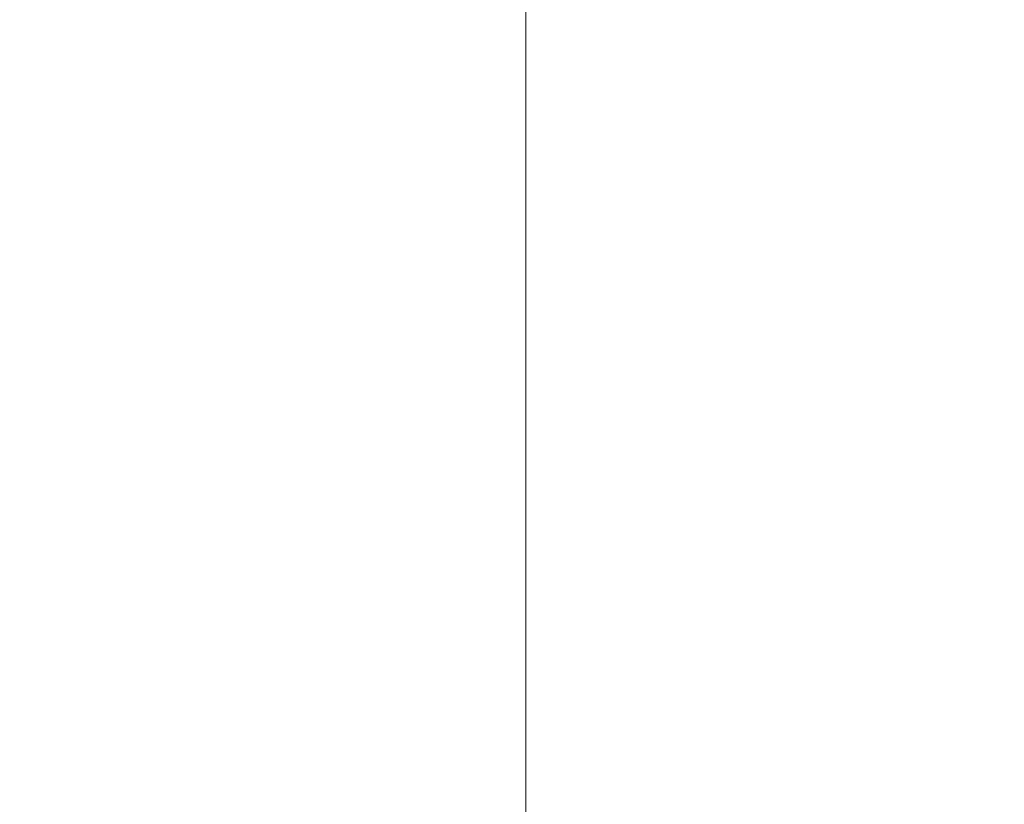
# Model space of a CAD drawing. Header units: millimetres. Extents: x -40.4 to 40.4, y -40.2 to 40.6.
# Tile 137 of 256: x -15.50419 to -15.50176, y -30.36796 to -30.36602. Entities that reach past the tile are written whole.
import ezdxf

# ---------------------------------------------------------------- set-up
doc = ezdxf.new("R2010")
doc.units = ezdxf.units.MM
doc.layers.add('E-ELEC-EQPM-OTLN', color=71, linetype='Continuous', lineweight=30)

# ---------------------------------------------------------------- blocks, each defined once
blk = doc.blocks.new('Future linear_ 1-gang frame - 2CKA001754A4498_Cover Frame 1gang studio white-6552-Vista 3D 1')
at = {"layer": 'E-ELEC-EQPM-OTLN', "lineweight": 9}
mesh = blk.add_polyface(dxfattribs=at)
corners = [(-26.7874365, -15.3114564, -9.6701492), (-26.7874365, -16.3835124, -9.6701492), (-23.7962832, -23.6047956, -9.6701492), (-16.575, -26.5959488, -9.6701492), (-15.5029441, -26.5959488, -9.6701492), (-15.5029441, -33.3085138, -9.6701492), (-30.5325817, -33.3085138, -9.6701492), (-32.6308639, -32.4393762, -9.6701492), (-33.4999992, -30.3410941, -9.6701492), (-33.4999992, -15.3114564, -9.6701492)]
mesh.append_faces([[corners[k] for k in face] for face in [(1, 9, 0)]], dxfattribs={"vtx0": -1})
mesh.append_faces([[corners[k] for k in face] for face in [(9, 1, 2, 8)]], dxfattribs={"vtx0": -1, "vtx2": -1})
mesh.append_faces([[corners[k] for k in face] for face in [(4, 5, 3)]], dxfattribs={"vtx1": -1})
mesh.append_faces([[corners[k] for k in face] for face in [(2, 3, 5, 6)]], dxfattribs={"vtx1": -1, "vtx3": -1})
mesh.append_faces([[corners[k] for k in face] for face in [(6, 7, 8, 2)]], dxfattribs={"vtx2": -1, "vtx3": -1})
mesh = blk.add_polyface(dxfattribs=at)
corners = [(-15.5029441, -26.5959488, -9.6701492), (-14.8029436, -25.3835138, -8.9701494), (-14.8029436, -33.3085138, -8.9701494), (-15.5029441, -33.3085138, -9.6701492)]
mesh.append_faces([[corners[k] for k in face] for face in [(0, 1, 2, 3)]])

msp = doc.modelspace()

# ---------------------------------------------------------------- block references
at = {"layer": 'E-ELEC-EQPM-OTLN', "lineweight": 9}
msp.add_blockref('Future linear_ 1-gang frame - 2CKA001754A4498_Cover Frame 1gang studio white-6552-Vista 3D 1', (0, 0), dxfattribs=at)

doc.saveas('drawing.dxf')
